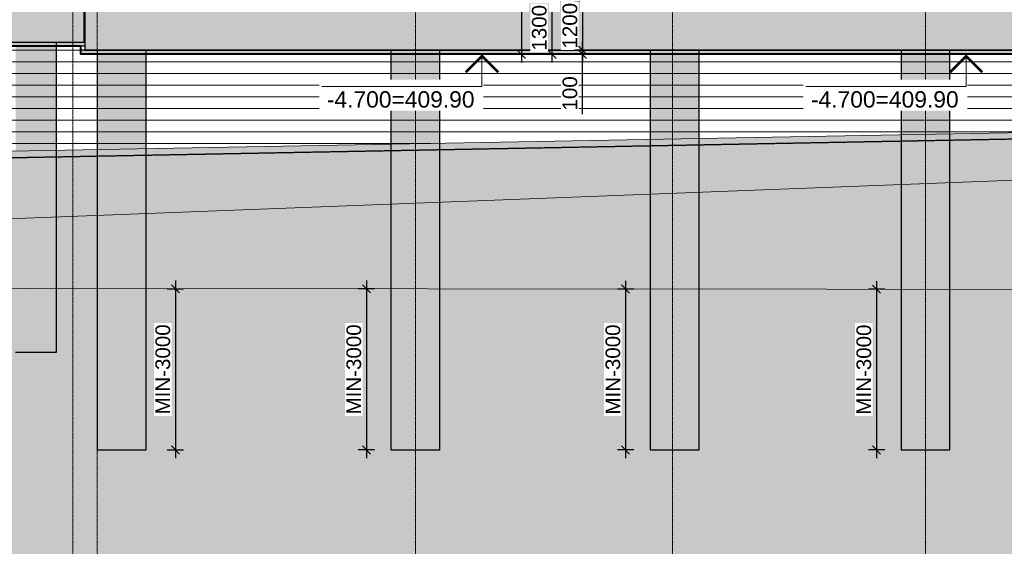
# Model space of a CAD drawing. Header units: millimetres. Extents: x -50987266 to 2610517, y -212233 to 51153522.
# Tile 59 of 256: x 719240 to 743370, y -16011 to -3101. Entities that reach past the tile are written whole.
import ezdxf
from ezdxf.enums import TextEntityAlignment as Align

# ---------------------------------------------------------------- set-up
doc = ezdxf.new("R2010")
doc.units = ezdxf.units.MM
doc.set_wipeout_variables(frame=1)
for name, pattern in [('DASHED', [19.05, 12.7, -6.35]), ('Section-Section_Pit_A_B1$0$Grid Line', [22.225, 12.7, -3.175, 3.175, -3.175]), ('Section-Section_Pit_A_B2$0$Grid Line', [22.225, 12.7, -3.175, 3.175, -3.175])]:
    doc.linetypes.add(name, pattern=pattern)
doc.layers.get('Defpoints').update_dxf_attribs({"color": 6})
for name, color, linetype, lineweight in [('S - Armireba Musha', 7, 'Continuous', 40), ('S - DIM', 7, 'Continuous', 5), ('S - HATCH', 252, 'Continuous', 5), ('S - LAIN', 7, 'Continuous', 5), ('S - LINE', 7, 'Continuous', 15), ('S - SLAB', 7, 'Continuous', 30), ('S - TEXT', 7, 'Continuous', 9), ('Section-Section_Pit_A_B1$0$A-230-H-FLOOR', 7, 'Continuous', 30), ('Section-Section_Pit_A_B1$0$S-160-M_FOUND', 7, 'Continuous', 30), ('Section-Section_Pit_A_B1$0$S-280-M_COLUMN main', 7, 'Continuous', 30), ('Section-Section_Pit_A_B1$0$Z-030-M_GRID', 7, 'Continuous', 5), ('Section-Section_Pit_A_B2$0$A-230-H-FLOOR', 7, 'Continuous', 30), ('Section-Section_Pit_A_B2$0$S-160-M_FOUND', 7, 'Continuous', 30), ('Section-Section_Pit_A_B2$0$S-280-M_COLUMN main', 7, 'Continuous', 30), ('Section-Section_Pit_A_B2$0$S-280-M_STRUCT_FRAME', 7, 'Continuous', 30), ('Section-Section_Pit_A_B2$0$S-280-M_STRUCT_FRAME 0', 7, 'Continuous', 30), ('Section-Section_Pit_A_B2$0$Z-030-M_GRID', 7, 'Continuous', 5)]:
    doc.layers.add(name, color=color, linetype=linetype, lineweight=lineweight)
doc.layers.add('S - WATER', color=7, linetype='DASHED', lineweight=20, true_color=0x0216de)
doc.styles.get("Standard").update_dxf_attribs({"font": 'arial.ttf'})
doc.dimstyles.new('SPDS 200', dxfattribs={"dimscale": 200, "dimtxt": 1.8, "dimasz": 1, "dimexe": 1, "dimexo": 0.625, "dimtad": 1, "dimdec": 0, "dimrnd": 0.001, "dimtxsty": 'Standard', "dimblk": 'OBLIQUE', "dimcen": 2.5, "dimdle": 1, "dimadec": 0, "dimazin": 2, "dimtfac": 0.75, "dimtdec": 0, "dimtmove": 1, "dimatfit": 3, "dimldrblk": 'OBLIQUE', "dimfxl": 1, "dimfxlon": 1, "dimtolj": 1, "dimarcsym": 0})

# ---------------------------------------------------------------- blocks, each defined once
blk = doc.blocks.new('Section-Section_Pit_A_B2')
at = {"layer": 'Section-Section_Pit_A_B2$0$A-230-H-FLOOR', "true_color": 0xa4a4a4}
blk.add_hatch(color=253, dxfattribs=at).paths.add_polyline_path([(-10077.1, -4000), (-320, -4000), (-320, -3400), (-16380, -3400), (-16380, -4000), (-10100, -4000)])
at = {"layer": 'Section-Section_Pit_A_B2$0$S-280-M_COLUMN main', "true_color": 0xd8d8d8}
blk.add_hatch(color=254, dxfattribs=at).paths.add_polyline_path([(-1500, -12000), (-1000, -12000), (-1000, -4400), (-2000, -4400), (-2000, -12000), (-1578.2, -12000)])
at = {"layer": 'Section-Section_Pit_A_B2$0$S-280-M_STRUCT_FRAME 0', "true_color": 0xa4a4a4}
blk.add_hatch(color=253, dxfattribs=at).paths.add_polyline_path([(-320, -4400), (-320, -4000), (-2320, -4000), (-2320, -4400)])
at = {"layer": 'Section-Section_Pit_A_B2$0$S-160-M_FOUND'}
blk.add_line((-320, -4000), (-320, -3400), dxfattribs=at)
at = {"layer": 'Section-Section_Pit_A_B2$0$S-280-M_COLUMN main'}
for p, q in [((-1000, -12000), (-1000, -4400)), ((-2000, -12000), (-1000, -12000))]:
    blk.add_line(p, q, dxfattribs=at)
at = {"layer": 'Section-Section_Pit_A_B2$0$S-280-M_STRUCT_FRAME'}
for p, q in [((-320, -4400), (-320, -4000)), ((-2320, -4400), (-320, -4400))]:
    blk.add_line(p, q, dxfattribs=at)
at = {"layer": 'Section-Section_Pit_A_B2$0$Z-030-M_GRID', "linetype": 'Section-Section_Pit_A_B2$0$Grid Line'}
blk.add_line((-600, -40000), (-600, 31005.2), dxfattribs=at)
blk = doc.blocks.new('Section-Section_Pit_A_B1')
at = {"layer": 'Section-Section_Pit_A_B1$0$A-230-H-FLOOR', "true_color": 0xa4a4a4}
blk.add_hatch(color=253, dxfattribs=at).paths.add_polyline_path([(41400, -4600), (41400, -3400), (-300, -3400), (-300, -4600), (40526.7, -4600)])
at = {"layer": 'Section-Section_Pit_A_B1$0$S-280-M_COLUMN main', "true_color": 0xd8d8d8}
for points in [[(600, -14400), (600, -4600), (0, -4600), (0, -14400), (514.6, -14400)], [(600, -14400), (1200, -14400), (1200, -4600), (600, -4600), (600, -9296.9)], [(7800, -14400), (7800, -4600), (7200, -4600), (7200, -14400), (7714.6, -14400)], [(7800, -14400), (8400, -14400), (8400, -4600), (7800, -4600), (7800, -9296.9)], [(14150, -14400), (14150, -4600), (13550, -4600), (13550, -14400), (14064.6, -14400)], [(14150, -14400), (14750, -14400), (14750, -4600), (14150, -4600), (14150, -9296.9)], [(20300, -14400), (20300, -4600), (19700, -4600), (19700, -14400), (20214.6, -14400)], [(20300, -14400), (20900, -14400), (20900, -4600), (20300, -4600), (20300, -9296.9)]]:
    blk.add_hatch(color=254, dxfattribs=at).paths.add_polyline_path(points)
at = {"layer": 'Section-Section_Pit_A_B1$0$S-160-M_FOUND'}
for p, q in [((-300, -3400), (-300, -4600)), ((-300, -4600), (41400, -4600))]:
    blk.add_line(p, q, dxfattribs=at)
at = {"layer": 'Section-Section_Pit_A_B1$0$S-280-M_COLUMN main'}
for p, q in [((0, -4600), (0, -14400)), ((1200, -14400), (1200, -4600)), ((7200, -4600), (7200, -14400)), ((8400, -14400), (8400, -4600)), ((13550, -4600), (13550, -14400)), ((14750, -14400), (14750, -4600)), ((19700, -4600), (19700, -14400)), ((20900, -14400), (20900, -4600)), ((0, -14400), (600, -14400)), ((600, -14400), (1200, -14400)), ((7200, -14400), (7800, -14400)), ((7800, -14400), (8400, -14400)), ((13550, -14400), (14150, -14400)), ((14150, -14400), (14750, -14400)), ((19700, -14400), (20300, -14400)), ((20300, -14400), (20900, -14400))]:
    blk.add_line(p, q, dxfattribs=at)
at = {"layer": 'Section-Section_Pit_A_B1$0$Z-030-M_GRID', "linetype": 'Section-Section_Pit_A_B1$0$Grid Line'}
for p, q in [((0, -40000), (0, 33300)), ((7800, -40000), (7800, 33300)), ((14100, -40000), (14100, 33300)), ((20300, -40000), (20300, 33300))]:
    blk.add_line(p, q, dxfattribs=at)
blk = doc.blocks.new('*U16')
at = {"color": 0, "linetype": 'ByBlock', "lineweight": -2}
blk.add_line((-3, 0), (-11.03, 0), dxfattribs=at)
blk.add_lwpolyline([(-8.03, 0), (-8.03, -5), (-32.87, -5)], dxfattribs=at)
at = {"color": 0, "linetype": 'ByBlock', "lineweight": -2, "const_width": 0.4}
blk.add_lwpolyline([(-5.53, -2.78), (-8.03, -0.28), (-10.53, -2.78)], dxfattribs=at)
at = {"color": 0, "linetype": 'ByBlock', "lineweight": -2, "oblique": 15}
for tag, p in [('НТЕКСТ', (-19.28, 0.5)), ('ОТМЕТКА', (-20.6, -6.98))]:
    blk.add_attdef(tag, text='', height=3, dxfattribs=at).set_placement(p, align=Align.MIDDLE_CENTER)
blk = doc.blocks.new('_Oblique')
at = {"color": 0, "linetype": 'ByBlock', "lineweight": -2}
blk.add_line((-0.5, -0.5), (0.5, 0.5), dxfattribs=at)
blk = doc.blocks.new('*D163')
at = {"layer": 'Defpoints', "color": 0, "transparency": 16777216}
for p in [(732684, -2650), (732684, -3950)]:
    blk.add_point(p, dxfattribs=at)
at = {"layer": 'S - DIM', "color": 0, "lineweight": -2, "transparency": 16777216}
for p, q in [((732484, -2650), (732084, -2650)), ((732284, -2450), (732284, -4150)), ((732484, -3950), (732084, -3950))]:
    blk.add_line(p, q, dxfattribs=at)
at = {"layer": 'S - DIM', "color": 0, "lineweight": -2, "transparency": 16777216, "xscale": 200, "yscale": 200, "zscale": 200}
for p, rotation in [((732284, -2650), 90), ((732284, -3950), 270)]:
    blk.add_blockref('_Oblique', p, dxfattribs=dict(at, rotation=rotation))
at = {"layer": 'S - DIM', "color": 0, "transparency": 16777216, "insert": (731975, -3300), "char_height": 360, "attachment_point": 5, "rotation": 90, "bg_fill": 3, "box_fill_scale": 1.1, "bg_fill_color": 256, "bg_fill_true_color": 13158600, "bg_fill_transparency": 0}
blk.add_mtext('\\A1;1300', dxfattribs=at)
at = {"layer": 'Defpoints', "color": 0, "transparency": 16777216}
blk.add_point((732284, -3950), dxfattribs=at)
blk = doc.blocks.new('*D164')
at = {"layer": 'Defpoints', "color": 0, "transparency": 16777216}
for p in [(732684, 1400), (731534, -3950), (732684, -3950)]:
    blk.add_point(p, dxfattribs=at)
at = {"layer": 'S - DIM', "color": 0, "lineweight": -2, "transparency": 16777216}
for p, q in [((731534, 1600), (731534, -4150)), ((731734, 1400), (731334, 1400)), ((731734, -3950), (731334, -3950))]:
    blk.add_line(p, q, dxfattribs=at)
at = {"layer": 'S - DIM', "color": 0, "lineweight": -2, "transparency": 16777216, "xscale": 200, "yscale": 200, "zscale": 200}
for p, rotation in [((731534, 1400), 90), ((731534, -3950), 270)]:
    blk.add_blockref('_Oblique', p, dxfattribs=dict(at, rotation=rotation))
at = {"layer": 'S - DIM', "color": 0, "transparency": 16777216, "insert": (731225, -1275), "char_height": 360, "attachment_point": 5, "rotation": 90, "bg_fill": 3, "box_fill_scale": 1.1, "bg_fill_color": 256, "bg_fill_true_color": 13158600, "bg_fill_transparency": 0}
blk.add_mtext('\\A1;5350', dxfattribs=at)
blk = doc.blocks.new('*D161')
at = {"layer": 'Defpoints', "color": 0, "transparency": 16777216}
for p in [(733434, -2650), (733434, -3850)]:
    blk.add_point(p, dxfattribs=at)
at = {"layer": 'S - DIM', "color": 0, "lineweight": -2, "transparency": 16777216}
for p, q in [((733234, -2650), (732834, -2650)), ((733034, -2450), (733034, -4050)), ((733234, -3850), (732834, -3850))]:
    blk.add_line(p, q, dxfattribs=at)
at = {"layer": 'S - DIM', "color": 0, "transparency": 16777216, "insert": (732725, -3250), "char_height": 360, "attachment_point": 5, "rotation": 90, "bg_fill": 3, "box_fill_scale": 1.1, "bg_fill_color": 256, "bg_fill_true_color": 13158600, "bg_fill_transparency": 0}
blk.add_mtext('\\A1;1200', dxfattribs=at)
at = {"layer": 'Defpoints', "color": 0, "transparency": 16777216}
blk.add_point((733034, -3850), dxfattribs=at)
at = {"layer": 'S - DIM', "color": 0, "lineweight": -2, "transparency": 16777216, "xscale": 200, "yscale": 200, "zscale": 200}
for p, rotation in [((733034, -2650), 90), ((733034, -3850), 270)]:
    blk.add_blockref('_Oblique', p, dxfattribs=dict(at, rotation=rotation))
blk = doc.blocks.new('*D162')
at = {"layer": 'Defpoints', "color": 0, "transparency": 16777216}
for p in [(733034, -3850), (733434, -3850), (733434, -3950)]:
    blk.add_point(p, dxfattribs=at)
at = {"layer": 'S - DIM', "color": 0, "lineweight": -2, "transparency": 16777216}
for p, q in [((733234, -3850), (732834, -3850)), ((733034, -3850), (733034, -3650)), ((733034, -3950), (733034, -3850)), ((733034, -3950), (733034, -3850)), ((733234, -3950), (732834, -3950)), ((733034, -3950), (733034, -4150)), ((733034, -5414), (733034, -3950))]:
    blk.add_line(p, q, dxfattribs=at)
at = {"layer": 'S - DIM', "color": 0, "lineweight": -2, "transparency": 16777216, "xscale": 200, "yscale": 200, "zscale": 200}
for p, rotation in [((733034, -3850), 270), ((733034, -3950), 90)]:
    blk.add_blockref('_Oblique', p, dxfattribs=dict(at, rotation=rotation))
at = {"layer": 'S - DIM', "color": 0, "transparency": 16777216, "insert": (732725, -4908), "char_height": 360, "attachment_point": 5, "rotation": 90, "bg_fill": 3, "box_fill_scale": 1.1, "bg_fill_color": 256, "bg_fill_true_color": 13158600, "bg_fill_transparency": 0}
blk.add_mtext('\\A1;100', dxfattribs=at)
blk = doc.blocks.new('*D228')
at = {"layer": 'Defpoints', "color": 0, "transparency": 16777216}
for p in [(728339, -9699), (727739, -13650), (728339, -13650)]:
    blk.add_point(p, dxfattribs=at)
at = {"layer": 'S - DIM', "color": 0, "lineweight": -2, "transparency": 16777216}
for p, q in [((727739, -9499), (727739, -13850)), ((727939, -9699), (727539, -9699)), ((727939, -13650), (727539, -13650))]:
    blk.add_line(p, q, dxfattribs=at)
at = {"layer": 'S - DIM', "color": 0, "lineweight": -2, "transparency": 16777216, "xscale": 200, "yscale": 200, "zscale": 200}
for p, rotation in [((727739, -9699), 90), ((727739, -13650), 270)]:
    blk.add_blockref('_Oblique', p, dxfattribs=dict(at, rotation=rotation))
at = {"layer": 'S - DIM', "color": 0, "transparency": 16777216, "insert": (727430, -11674), "char_height": 360, "attachment_point": 5, "rotation": 90, "bg_fill": 3, "box_fill_scale": 1.1, "bg_fill_color": 256, "bg_fill_true_color": 13158600, "bg_fill_transparency": 0}
blk.add_mtext('\\A1;MIN-3000', dxfattribs=at)
blk = doc.blocks.new('*D229')
at = {"layer": 'Defpoints', "color": 0, "transparency": 16777216}
for p in [(722338, -9699), (722339, -13650), (723058, -13650)]:
    blk.add_point(p, dxfattribs=at)
at = {"layer": 'S - DIM', "color": 0, "lineweight": -2, "transparency": 16777216}
for p, q in [((723058, -9499), (723058, -13850)), ((722858, -9699), (723258, -9699)), ((722858, -13650), (723258, -13650))]:
    blk.add_line(p, q, dxfattribs=at)
at = {"layer": 'S - DIM', "color": 0, "lineweight": -2, "transparency": 16777216, "xscale": 200, "yscale": 200, "zscale": 200}
for p, rotation in [((723058, -9699), 90), ((723058, -13650), 270)]:
    blk.add_blockref('_Oblique', p, dxfattribs=dict(at, rotation=rotation))
at = {"layer": 'S - DIM', "color": 0, "transparency": 16777216, "insert": (722749, -11674), "char_height": 360, "attachment_point": 5, "rotation": 90, "bg_fill": 3, "box_fill_scale": 1.1, "bg_fill_color": 256, "bg_fill_true_color": 13158600, "bg_fill_transparency": 0}
blk.add_mtext('\\A1;MIN-3000', dxfattribs=at)
blk = doc.blocks.new('*D230')
at = {"layer": 'Defpoints', "color": 0, "transparency": 16777216}
for p in [(734689, -9704), (734088, -13650), (734689, -13650)]:
    blk.add_point(p, dxfattribs=at)
at = {"layer": 'S - DIM', "color": 0, "lineweight": -2, "transparency": 16777216}
for p, q in [((734088, -9504), (734088, -13850)), ((734288, -9704), (733888, -9704)), ((734288, -13650), (733888, -13650))]:
    blk.add_line(p, q, dxfattribs=at)
at = {"layer": 'S - DIM', "color": 0, "lineweight": -2, "transparency": 16777216, "xscale": 200, "yscale": 200, "zscale": 200}
for p, rotation in [((734088, -9704), 90), ((734088, -13650), 270)]:
    blk.add_blockref('_Oblique', p, dxfattribs=dict(at, rotation=rotation))
at = {"layer": 'S - DIM', "color": 0, "transparency": 16777216, "insert": (733779, -11677), "char_height": 360, "attachment_point": 5, "rotation": 90, "bg_fill": 3, "box_fill_scale": 1.1, "bg_fill_color": 256, "bg_fill_true_color": 13158600, "bg_fill_transparency": 0}
blk.add_mtext('\\A1;MIN-3000', dxfattribs=at)
blk = doc.blocks.new('*D231')
at = {"layer": 'Defpoints', "color": 0, "transparency": 16777216}
for p in [(740839, -9709), (740238, -13650), (740839, -13650)]:
    blk.add_point(p, dxfattribs=at)
at = {"layer": 'S - DIM', "color": 0, "lineweight": -2, "transparency": 16777216}
for p, q in [((740238, -9509), (740238, -13850)), ((740438, -9709), (740038, -9709)), ((740438, -13650), (740038, -13650))]:
    blk.add_line(p, q, dxfattribs=at)
at = {"layer": 'S - DIM', "color": 0, "lineweight": -2, "transparency": 16777216, "xscale": 200, "yscale": 200, "zscale": 200}
for p, rotation in [((740238, -9709), 90), ((740238, -13650), 270)]:
    blk.add_blockref('_Oblique', p, dxfattribs=dict(at, rotation=rotation))
at = {"layer": 'S - DIM', "color": 0, "transparency": 16777216, "insert": (739929, -11679), "char_height": 360, "attachment_point": 5, "rotation": 90, "bg_fill": 3, "box_fill_scale": 1.1, "bg_fill_color": 256, "bg_fill_true_color": 13158600, "bg_fill_transparency": 0}
blk.add_mtext('\\A1;MIN-3000', dxfattribs=at)

msp = doc.modelspace()

# ---------------------------------------------------------------- hatches: boundary and pattern name
at = {"layer": 'S - HATCH', "transparency": 33554516}
h = msp.add_hatch(dxfattribs=at)
h.set_pattern_fill('ANSI31', color=256, scale=90, angle=135)
h.set_pattern_definition([(180, (17596.27, 150), (-3e-14, -285.75), [])])
h.paths.add_polyline_path([(704158.7, -3750), (703698.4, -2952.7), (690132.9, -3833.4), (690132.9, -6858.7), (778116, -5236.5), (778116, -548.1), (765072, -601.4), (763138.7, -3950), (720738.7, -3950), (720738.7, -3750), (718777.3, -3750), (718377.3, -3350), (707200.1, -3350), (706800.1, -3750)])
at = {"layer": 'S - HATCH'}
h = msp.add_hatch(dxfattribs=at)
h.set_pattern_fill('AR-CONC', color=0)
h.paths.add_polyline_path([(720838.7, -3750), (718777.3, -3750), (718377.3, -3350), (707200.1, -3350), (706800.1, -3750), (704758.7, -3750), (704658.7, -3750), (704658.7, -3650), (704758.7, -3650), (706758.7, -3650), (707158.7, -3250), (718418.7, -3250), (718818.7, -3650), (720838.7, -3650)])
h = msp.add_hatch(dxfattribs=at)
h.set_pattern_fill('AR-CONC', color=0)
h.set_pattern_definition([(50, (631145.92, -10697.81), (182.18467, -15.93909), [19.05, -209.55]), (355, (631145.92, -10697.8), (-35.24342, 191.05685), [15.24, -167.64058]), (100.45144, (631161.1, -10699.14), (146.94125, 175.11775), [16.19, -178.09024]), (46.1842, (631145.92, -10647), (271.07904, -42.04233), [28.575, -314.325]), (96.63556, (631168.5, -10650.5), (237.40413, 247.4261), [24.285, -267.1356]), (351.18415, (631145.92, -10647), (237.40413, 247.4261), [22.85997, -251.45973]), (21, (631171.32, -10659.71), (151.61439, -102.2652), [19.05, -209.55]), (326, (631171.32, -10659.7), (61.80203, 184.18797), [15.24, -167.64]), (71.45144, (631183.95, -10668.23), (213.41642, 81.92277), [16.19, -178.08994]), (37.5, (631145.917, -10697.81), (3.088603, 84.55504), [0, -165.608, 0, -170.18, 0, -168.275]), (7.5, (631145.92, -10697.81), (66.81966, 100.180575), [0, -97.028, 0, -161.798, 0, -64.135]), (327.5, (631089.275, -10697.81), (135.590595, -5.728744), [0, -63.5, 0, -198.12, 0, -262.89]), (317.5, (631063.87, -10697.81), (148.12918, 25.42649), [0, -82.55, 0, -131.572, 0, -186.69])])
h.paths.add_polyline_path([(720738.7, -3850), (720738.7, -3950), (762638.7, -3950), (762638.7, -3850)])
h = msp.add_hatch(dxfattribs=at)
h.set_pattern_fill('ANSI33', color=256, scale=60)
h.set_pattern_definition([(45, (17596.27, 150), (-269.40768, 269.40768), []), (45, (17865.68, 150), (-269.40768, 269.40768), [190.5, -95.25])])
h.paths.add_polyline_path([(752129.6, -6708.3), (778116, -6152), (778116, -5236.5), (690132.9, -6858.7), (690132.9, -9191), (707905.5, -8408.8)])
h = msp.add_hatch(dxfattribs=at)
h.set_pattern_fill('GRAVEL', color=256, scale=53.552945, angle=180, style=0)
h.set_pattern_definition([(48.012787, (16616.89, -1210.24), (10881.958416, 12242.203217), [183.002, -18117.2203]), (4.969741, (16739.316, -1074.22), (-16322.937617, -1360.2448794), [314.037, -31089.6528]), (312.510447, (17052.17, -1047.015), (-13602.448025, 14962.692816), [221.4315, -21921.7496]), (87.273689, (17582.67, -706.954), (-1360.244805, -27204.8960386), [285.9751, -28311.5341]), (112.833654, (17596.27, -421.3), (6801.22401, -16322.937623), [280.4213, -27761.7437]), (177.273689, (17487.45, -162.856), (27204.8960386, -1360.244805), [285.9751, -28311.5341]), (217.6942405, (17201.8, -149.254), (17683.1824244, 13602.4480204), [378.1875, -37440.5322]), (252.255328, (16902.545, -380.495), (-9521.713616, -29925.3856418), [357.048, -35347.7587]), (301.429566, (16793.726, -720.557), (10881.958417, -17683.182424), [286.9436, -28407.452]), (355.236358, (16943.35, -965.4), (-14962.692821, 1360.244804), [327.5905, -16051.926]), (42.397438, (17269.81, -992.606), (16322.9376227, 14962.6928219), [423.6455, -41940.938]), (318.814075, (16236.03, -693.35), (9521.713613, -8161.468812), [144.5954, -14315.0052]), (351.469234, (16344.845, -788.57), (-17683.1824257, 2720.489601), [275.0918, -27234.1568]), (45, (16616.9, -829.4), (4e-13, 1360.2448), [192.3672, -1731.3095]), (23.19859, (16712.11, -992.6), (-6801.22401, -2720.489603), [103.5935, -10255.7223]), (111.80141, (16807.33, -951.8), (1360.2448, -4080.734406), [146.5024, -7178.64]), (210.963757, (16752.92, -815.77), (-4080.734406, -2720.489604), [237.9463, -7693.5757]), (341.56505, (16548.9, -938.2), (-2720.4896, 1360.2448), [172.0587, -4129.413]), (196.38954, (17596.27, -951.8), (-13602.448019, -4080.734406), [241.0354, -23862.564]), (250.346176, (17365.03, -1019.81), (5440.979208, 14962.692821), [202.2154, -20019.2774]), (113.19859, (16548.88, -1210.24), (2720.489603, -6801.22401), [207.1857, -10152.13]), (163.61046, (16467.27, -1019.81), (13602.44802, -4080.734405), [241.0354, -23862.564]), (159.443955, (17596.27, -108.45), (6801.22401, -2720.489604), [232.4386, -11389.498]), (114.77514, (17378.63, -26.83), (6801.224018, -14962.692818), [194.7571, -19280.9845]), (246.80141, (16535.28, 150), (-2720.489603, -6801.22401), [207.1857, -10152.13]), (197.354025, (16453.665, -40.434), (17683.182425, 5440.979209), [228.0192, -22573.8387]), (249.443955, (17201.8, 150), (2720.489604, 6801.22401), [116.2193, -11505.7174]), (281.309932, (16616.9, 150), (1360.2448, -5440.97921), [69.359, -6866.556]), (345.963757, (16630.5, 82), (-4080.7344, 1360.2448), [280.4213, -5328.0117]), (6.009006, (16902.545, 13.976), (-13602.448019, -1360.2448026), [259.8748, -25727.5657]), (123.69007, (16752.9, -693.35), (1360.2448, -2720.4896), [196.1772, -4708.2552]), (173.1572266, (16644.1, -530.12), (-23124.161633, 2720.4896027), [342.5015, -33907.5875]), (240.945396, (16304.04, -489.32), (5440.979208, 9521.713613), [140.0454, -13864.532]), (270, (16236, -611.7), (1360.2448, -1360.2448), [81.6147, -1278.63]), (300.256437, (16929.75, -26.83), (-5440.979207, 9521.713614), [188.9706, -18708.154]), (228.012788, (17024.97, -190.06), (-10881.958416, -12242.203217), [366.0038, -17934.2184]), (180, (16780.1, -462.1), (-1360.2448, -1360.2448), [353.6636, -1006.5812]), (145.304846, (16426.46, -462.11), (-13602.448025, 9521.713606), [215.0737, -21292.285]), (74.054604, (16249.63, -339.69), (1360.2448, 5440.97921), [198.0544, -9704.6773]), (27.645975, (16304.04, -149.254), (25844.6512377, 13602.4480176), [322.4664, -31924.2303]), (355.426079, (16589.69, 0.373), (17683.182425, -1360.244802), [341.148, -33773.618])])
h.paths.add_polyline_path([(778116, -6152), (752129.6, -6708.3), (707905.5, -8408.8), (690132.9, -9191), (690132.9, -9667.9), (778116, -9739.1)])
h = msp.add_hatch(dxfattribs=at)
h.set_pattern_fill('AR-HBONE', color=256, scale=4)
h.set_pattern_definition([(45, (17596.27, 150), (0, 574.7364), [1219.2, -406.4]), (135, (17883.64, 437.37), (6e-14, 574.7364), [1219.2, -406.4])])
h.paths.add_polyline_path([(778116, -9739.1), (690132.9, -9667.9), (690132.9, -20850), (778116, -20850)])

# ---------------------------------------------------------------- linework, layer by layer
at = {"layer": 'S - Armireba Musha'}
msp.add_lwpolyline([(765771.4, 610), (763138.7, -3950), (720738.7, -3950), (720738.7, -3750), (718777.3, -3750), (718377.3, -3350), (707200.1, -3350), (706800.1, -3750), (704158.7, -3750), (701432.6, 971.8)], dxfattribs=at)
at = {"layer": 'S - LAIN'}
for points in [[(778116, -5236.5), (690132.9, -6858.7)], [(690132.9, -9191), (707905.5, -8408.8), (752129.6, -6708.3), (778116, -6152)], [(690132.9, -9667.9), (778116, -9739.1)]]:
    msp.add_lwpolyline(points, dxfattribs=at)
at = {"layer": 'S - SLAB'}
for points in [[(720838.7, -3750), (718777.3, -3750), (718377.3, -3350), (707200.1, -3350), (706800.1, -3750), (704758.7, -3750), (704658.7, -3750), (704658.7, -3650), (704758.7, -3650), (706758.7, -3650), (707158.7, -3250), (718418.7, -3250), (718818.7, -3650), (720838.7, -3650)], [(720738.7, -3850), (720738.7, -3950), (762638.7, -3950), (762638.7, -3850), (720738.7, -3850)]]:
    msp.add_lwpolyline(points, close=True, dxfattribs=at)
at = {"layer": 'S - WATER', "lineweight": 30}
msp.add_lwpolyline([(690151.9, -7023.5), (778110.3, -5377.1)], dxfattribs=at)

# ---------------------------------------------------------------- block references
at = {"layer": 'S - LINE'}
for name in ['Section-Section_Pit_A_B1', 'Section-Section_Pit_A_B2']:
    msp.add_blockref(name, (721138.7, 750), dxfattribs=at)

# ---------------------------------------------------------------- next in the draw order: dimensions: what is measured, and where the dimension line sits
at = {"layer": 'S - DIM'}
dim = msp.add_linear_dim(base=(732283.7, -3950), p1=(732683.7, -2650), p2=(732683.7, -3950), angle=270, dimstyle='SPDS 200', override={"dimtfill": 1}, dxfattribs=at)
dim.commit()
dim.dimension.update_dxf_attribs({"geometry": '*D163', "text_midpoint": (731974.8, -3300)})
for base, p1, p2, picture, middle in [((723058, -13650), (722338.3, -9698.8), (722338.7, -13650), '*D229', (722749, -11674.4)), ((727738.7, -13650), (728339.1, -9698.8), (728338.7, -13650), '*D228', (727429.8, -11674.4)), ((734088.3, -13650), (734688.7, -9704), (734688.7, -13650), '*D230', (733779.4, -11677)), ((740238.3, -13650), (740838.7, -9708.9), (740838.7, -13650), '*D231', (739929.4, -11679.5))]:
    dim = msp.add_linear_dim(base=base, p1=p1, p2=p2, angle=270, text='MIN-3000', dimstyle='SPDS 200', override={"dimtfill": 1}, dxfattribs=at)
    dim.commit()
    dim.dimension.update_dxf_attribs({"geometry": picture, "text_midpoint": middle})

# ---------------------------------------------------------------- next in the draw order: wipeouts: each hides what was drawn before it
at = {"color": 7, "true_color": 0xffffff}
for points in [[(726579.7, -4570.4), (730600.5, -4570.4), (730600.5, -5335.6), (726579.7, -5335.6)], [(738443.3, -4570.4), (742464.1, -4570.4), (742464.1, -5335.6), (738443.3, -5335.6)]]:
    msp.add_wipeout(points, dxfattribs=at).dxf.layer = 'S - LINE'

# ---------------------------------------------------------------- next in the draw order: block references
at = {"layer": 'S - TEXT'}
ref = msp.add_blockref('*U16', (743702.3, -3950), dxfattribs=dict(at, xscale=158.0799999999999, yscale=158.0799999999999, zscale=158.0799999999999))
ref.add_attrib('ОТМЕТКА', '-4.700=409.90', dxfattribs={"layer": '0', "color": 0, "linetype": 'ByBlock', "lineweight": -2, "height": 400}).set_placement((740441, -5055.5), align=Align.MIDDLE_CENTER)

# ---------------------------------------------------------------- next in the draw order: dimensions: what is measured, and where the dimension line sits
at = {"layer": 'S - DIM'}
dim = msp.add_linear_dim(base=(731533.7, -3950), p1=(732683.7, 1400), p2=(732683.7, -3950), angle=270, dimstyle='SPDS 200', override={"dimtfill": 1}, dxfattribs=at)
dim.commit()
dim.dimension.update_dxf_attribs({"geometry": '*D164', "text_midpoint": (731224.8, -1275)})

# ---------------------------------------------------------------- next in the draw order: block references
at = {"layer": 'S - TEXT'}
ref = msp.add_blockref('*U16', (731838.7, -3950), dxfattribs=dict(at, xscale=158.0799999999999, yscale=158.0799999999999, zscale=158.0799999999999))
ref.add_attrib('ОТМЕТКА', '-4.700=409.90', dxfattribs={"layer": '0', "color": 0, "linetype": 'ByBlock', "lineweight": -2, "height": 400}).set_placement((728577.5, -5055.5), align=Align.MIDDLE_CENTER)

# ---------------------------------------------------------------- next in the draw order: dimensions: what is measured, and where the dimension line sits
at = {"layer": 'S - DIM'}
dim = msp.add_linear_dim(base=(733033.7, -3850), p1=(733433.7, -2650), p2=(733433.7, -3850), angle=270, dimstyle='SPDS 200', override={"dimtfill": 1}, dxfattribs=at)
dim.commit()
dim.dimension.update_dxf_attribs({"geometry": '*D161', "text_midpoint": (733033.7, -3250), "dimtype": 160})

# ---------------------------------------------------------------- next in the draw order: dimensions: what is measured, and where the dimension line sits
dim = msp.add_linear_dim(base=(733033.7, -3850), p1=(733433.7, -3950), p2=(733433.7, -3850), angle=90, dimstyle='SPDS 200', override={"dimtfill": 1}, dxfattribs=at)
dim.commit()
dim.dimension.update_dxf_attribs({"geometry": '*D162', "text_midpoint": (733033.7, -4908.5), "dimtype": 160})

doc.saveas('drawing.dxf')
